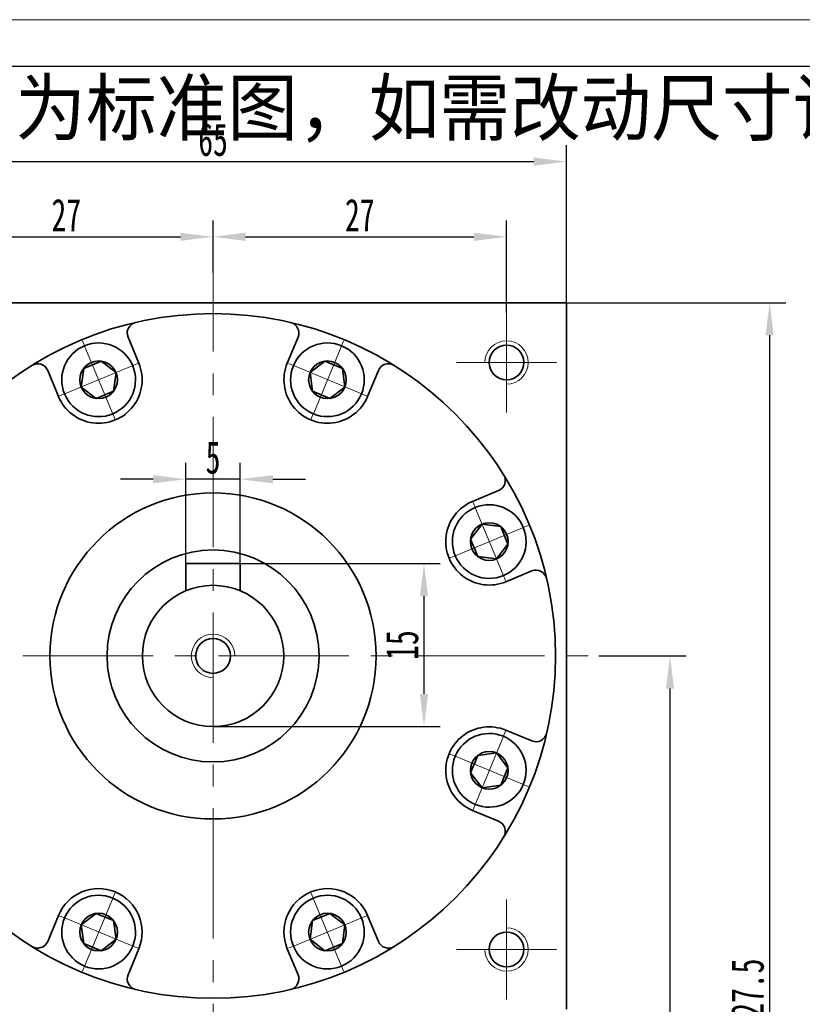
# Model space of a CAD drawing. Header units: millimetres. Extents: x 5 to 370, y 46 to 302.
# Tile 6 of 7: x 233 to 305, y 212 to 302. Entities that reach past the tile are written whole.
import ezdxf

# ---------------------------------------------------------------- set-up
doc = ezdxf.new("R2010")
doc.units = ezdxf.units.MM
doc.set_wipeout_variables(frame=1)
doc.header["$PDSIZE"] = -5
doc.linetypes.add('点画线', pattern=[18, 12, -2, 2, -2])
doc.layers.get('0').update_dxf_attribs({"lineweight": 35})
doc.layers.add('6文字层', color=3, linetype='Continuous')
for name, color, linetype, lineweight in [('中心线层', 1, '点画线', 18), ('图框_外框线', 7, 'Continuous', 18), ('尺寸线层', 3, 'Continuous', 18), ('粗实线层', 7, 'Continuous', 35)]:
    doc.layers.add(name, color=color, linetype=linetype, lineweight=lineweight)
doc.styles.add('标准', font='txt', dxfattribs={"width": 0.667})
doc.dimstyles.new('a4-1-1', dxfattribs={"dimtxt": 3, "dimasz": 3, "dimexe": 1.5, "dimexo": 0, "dimgap": 0.5, "dimtad": 1, "dimdec": 3, "dimdsep": 46, "dimtxsty": '标准', "dimblk": '_CAXARROW', "dimcen": 0, "dimdle": 4, "dimazin": 2, "dimtfac": 0.707107, "dimtdec": 3, "dimtix": 1, "dimtmove": 2, "dimatfit": 3, "dimfxl": 0, "dimfrac": 2, "dimtolj": 1, "dimtzin": 0, "dimarcsym": 0})

# ---------------------------------------------------------------- blocks, each defined once
blk = doc.blocks.new('_CAXARROW')
blk.add_hatch(color=0).paths.add_polyline_path([(0, 0), (-1, 0.125), (-1, -0.125)], flags=0)
blk = doc.blocks.new('*X34')
at = {"layer": 'Defpoints', "color": 0}
for p in [(250.981, 282.486), (250.981, 279.194), (223.981, 275.522)]:
    blk.add_point(p, dxfattribs=at)
at = {"layer": '尺寸线层', "color": 0, "linetype": 'Continuous', "lineweight": -2}
for p, q in [((223.981, 275.522), (223.981, 283.986)), ((250.981, 279.194), (250.981, 283.986)), ((226.981, 282.486), (247.981, 282.486))]:
    blk.add_line(p, q, dxfattribs=at)
at = {"layer": '尺寸线层', "color": 0, "lineweight": -2, "xscale": 3, "yscale": 3, "zscale": 3, "rotation": 180}
blk.add_blockref('_CAXARROW', (223.981, 282.486), dxfattribs=at)
at = {"layer": '尺寸线层', "color": 0, "lineweight": -2, "xscale": 3, "yscale": 3, "zscale": 3}
blk.add_blockref('_CAXARROW', (250.981, 282.486), dxfattribs=at)
at = {"layer": '尺寸线层', "color": 0, "insert": (237.481, 284.486), "char_height": 3, "attachment_point": 5, "style": '标准'}
blk.add_mtext('\\A1;27', dxfattribs=at)
blk = doc.blocks.new('*X35')
at = {"layer": 'Defpoints', "color": 0}
for p in [(277.981, 282.486), (250.981, 279.194), (277.981, 275.522)]:
    blk.add_point(p, dxfattribs=at)
at = {"layer": '尺寸线层', "color": 0, "linetype": 'Continuous', "lineweight": -2}
for p, q in [((250.981, 279.194), (250.981, 283.986)), ((277.981, 275.522), (277.981, 283.986)), ((253.981, 282.486), (274.981, 282.486))]:
    blk.add_line(p, q, dxfattribs=at)
at = {"layer": '尺寸线层', "color": 0, "lineweight": -2, "xscale": 3, "yscale": 3, "zscale": 3}
for p, rotation in [((250.981, 282.486), 179.9999999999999), ((277.981, 282.486), 359.9999999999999)]:
    blk.add_blockref('_CAXARROW', p, dxfattribs=dict(at, rotation=rotation))
at = {"layer": '尺寸线层', "color": 0, "insert": (264.481, 284.486), "char_height": 3, "attachment_point": 5, "style": '标准'}
blk.add_mtext('\\A1;27', dxfattribs=at)
blk = doc.blocks.new('*X39')
at = {"layer": 'Defpoints', "color": 0}
for p in [(283.481, 289.404), (218.481, 276.422), (283.481, 276.422)]:
    blk.add_point(p, dxfattribs=at)
at = {"layer": '尺寸线层', "color": 0, "linetype": 'Continuous', "lineweight": -2}
for p, q in [((218.481, 276.422), (218.481, 290.904)), ((283.481, 276.422), (283.481, 290.904)), ((221.481, 289.404), (280.481, 289.404))]:
    blk.add_line(p, q, dxfattribs=at)
at = {"layer": '尺寸线层', "color": 0, "lineweight": -2, "xscale": 3, "yscale": 3, "zscale": 3}
for p, rotation in [((218.481, 289.404), 179.9999999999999), ((283.481, 289.404), 359.9999999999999)]:
    blk.add_blockref('_CAXARROW', p, dxfattribs=dict(at, rotation=rotation))
at = {"layer": '尺寸线层', "color": 0, "insert": (250.981, 291.404), "char_height": 3, "attachment_point": 5, "style": '标准'}
blk.add_mtext('\\A1;65', dxfattribs=at)
blk = doc.blocks.new('*X40')
at = {"layer": 'Defpoints', "color": 0}
for p in [(286.481, 243.922), (256.481, 148.922), (293.014, 148.922)]:
    blk.add_point(p, dxfattribs=at)
at = {"layer": '尺寸线层', "color": 0, "linetype": 'Continuous', "lineweight": -2}
for p, q in [((286.481, 243.922), (294.514, 243.922)), ((293.014, 240.922), (293.014, 151.922)), ((256.481, 148.922), (294.514, 148.922))]:
    blk.add_line(p, q, dxfattribs=at)
at = {"layer": '尺寸线层', "color": 0, "lineweight": -2, "xscale": 3, "yscale": 3, "zscale": 3}
for p, rotation in [((293.014, 243.922), 90), ((293.014, 148.922), 270)]:
    blk.add_blockref('_CAXARROW', p, dxfattribs=dict(at, rotation=rotation))
at = {"layer": '尺寸线层', "color": 0, "insert": (291.014, 196.422), "char_height": 3, "attachment_point": 5, "rotation": 90, "style": '标准'}
blk.add_mtext('\\A1;95', dxfattribs=at)
blk = doc.blocks.new('*X41')
at = {"layer": 'Defpoints', "color": 0}
for p in [(283.481, 276.422), (256.481, 148.922), (302.179, 148.922)]:
    blk.add_point(p, dxfattribs=at)
at = {"layer": '尺寸线层', "color": 0, "linetype": 'Continuous', "lineweight": -2}
for p, q in [((283.481, 276.422), (303.679, 276.422)), ((302.179, 273.422), (302.179, 151.922)), ((256.481, 148.922), (303.679, 148.922))]:
    blk.add_line(p, q, dxfattribs=at)
at = {"layer": '尺寸线层', "color": 0, "lineweight": -2, "xscale": 3, "yscale": 3, "zscale": 3}
for p, rotation in [((302.179, 276.422), 90), ((302.179, 148.922), 270)]:
    blk.add_blockref('_CAXARROW', p, dxfattribs=dict(at, rotation=rotation))
at = {"layer": '尺寸线层', "color": 0, "insert": (300.161, 212.672), "char_height": 3, "attachment_point": 5, "rotation": 90, "style": '标准'}
blk.add_mtext('\\A1;127.5', dxfattribs=at)
blk = doc.blocks.new('*X43')
at = {"layer": 'Defpoints', "color": 0}
for p in [(253.481, 252.422), (250.981, 237.422), (270.385, 237.422)]:
    blk.add_point(p, dxfattribs=at)
at = {"layer": '尺寸线层', "color": 0, "linetype": 'Continuous', "lineweight": -2}
for p, q in [((253.481, 252.422), (271.885, 252.422)), ((270.385, 249.422), (270.385, 240.422)), ((250.981, 237.422), (271.885, 237.422))]:
    blk.add_line(p, q, dxfattribs=at)
at = {"layer": '尺寸线层', "color": 0, "lineweight": -2, "xscale": 3, "yscale": 3, "zscale": 3}
for p, rotation in [((270.385, 252.422), 90), ((270.385, 237.422), 270)]:
    blk.add_blockref('_CAXARROW', p, dxfattribs=dict(at, rotation=rotation))
at = {"layer": '尺寸线层', "color": 0, "insert": (268.377, 244.922), "char_height": 3, "attachment_point": 5, "rotation": 90, "style": '标准'}
blk.add_mtext('\\A1;15', dxfattribs=at)
blk = doc.blocks.new('*X44')
at = {"layer": 'Defpoints', "color": 0}
for p in [(248.481, 260.182), (248.481, 252.422), (253.481, 252.422)]:
    blk.add_point(p, dxfattribs=at)
at = {"layer": '尺寸线层', "color": 0, "linetype": 'Continuous', "lineweight": -2}
for p, q in [((248.481, 252.422), (248.481, 261.682)), ((253.481, 252.422), (253.481, 261.682)), ((245.481, 260.182), (242.481, 260.182)), ((253.481, 260.182), (248.481, 260.182)), ((256.481, 260.182), (259.481, 260.182))]:
    blk.add_line(p, q, dxfattribs=at)
at = {"layer": '尺寸线层', "color": 0, "lineweight": -2, "xscale": 3, "yscale": 3, "zscale": 3}
blk.add_blockref('_CAXARROW', (248.481, 260.182), dxfattribs=at)
at = {"layer": '尺寸线层', "color": 0, "lineweight": -2, "xscale": 3, "yscale": 3, "zscale": 3, "rotation": 180}
blk.add_blockref('_CAXARROW', (253.481, 260.182), dxfattribs=at)
at = {"layer": '尺寸线层', "color": 0, "insert": (250.981, 262.165), "char_height": 3, "attachment_point": 5, "style": '标准'}
blk.add_mtext('\\A1;5', dxfattribs=at)
blk = doc.blocks.new('*X45')
at = {"layer": '中心线层', "linetype": '点画线', "lineweight": 18}
for p, q in [((0, -3.89), (0, 3.89)), ((-3.89, 0), (3.89, 0))]:
    blk.add_line(p, q, dxfattribs=at)
at = {"layer": '粗实线层'}
for p, q in [((-1.732, 0), (-0.866, 1.5)), ((-0.866, 1.5), (0.866, 1.5)), ((1.732, 0), (0.866, 1.5)), ((1.732, 0), (0.866, 1.5)), ((-1.732, 0), (-0.866, -1.5)), ((1.732, 0), (0.866, -1.5)), ((-0.866, -1.5), (0.866, -1.5))]:
    blk.add_line(p, q, dxfattribs=at)
blk.add_circle((0, 0), 1.732, dxfattribs=at)
for start, end in [(0, 180), (180, 360)]:
    blk.add_arc((0, 0), 3.39, start, end, dxfattribs=at)
blk = doc.blocks.new('提示字样')
at = {"layer": '6文字层', "insert": (1.21, 11.52), "char_height": 10, "width": 317.6795, "attachment_point": 1}
blk.add_mtext('{\\C1;此图为标准图，如需改动尺寸请联系销售经理。}', dxfattribs=at)

msp = doc.modelspace()

# ---------------------------------------------------------------- linework, layer by layer
at = {"layer": '中心线层'}
for p, q in [((250.9808, 145.9217), (250.9808, 279.194)), ((277.9808, 275.5217), (277.9808, 266.3217)), ((273.3808, 270.9217), (282.5808, 270.9217)), ((215.4808, 243.9217), (286.4808, 243.9217)), ((277.9808, 221.5217), (277.9808, 212.3217)), ((282.5808, 216.9217), (273.3808, 216.9217))]:
    msp.add_line(p, q, dxfattribs=at)
at = {"layer": '粗实线层'}
for p, q in [((218.4808, 276.4217), (283.4808, 276.4217)), ((283.4808, 211.4217), (283.4808, 276.4217)), ((244.1525, 270.8592), (243.1623, 273.2496)), ((257.809, 270.8592), (258.7992, 273.2496)), ((236.7615, 267.7977), (235.7713, 270.1881)), ((265.2001, 267.7977), (266.1902, 270.1881)), ((274.8567, 258.1411), (277.2471, 259.1312)), ((253.4808, 252.4217), (248.4808, 252.4217)), ((248.4808, 252.4217), (248.4808, 249.9217)), ((253.4808, 252.4217), (253.4808, 249.9217)), ((277.9182, 250.75), (280.3086, 251.7402)), ((277.9182, 237.0935), (280.3086, 236.1033)), ((274.8567, 229.7024), (277.2471, 228.7123)), ((236.7615, 220.0458), (235.7713, 217.6554)), ((265.2001, 220.0458), (266.1902, 217.6554)), ((244.1525, 216.9843), (243.1623, 214.5939)), ((257.809, 216.9843), (258.7992, 214.5939))]:
    msp.add_line(p, q, dxfattribs=at)
for centre, radius in [((250.9808, 243.9217), 31.5), ((277.9808, 270.9217), 1.6), ((250.9808, 243.9217), 15), ((250.9808, 243.9217), 9.75), ((250.9808, 243.9217), 6.5), ((250.9808, 243.9217), 1.6), ((277.9808, 216.9217), 1.6)]:
    msp.add_circle(centre, radius, dxfattribs=at)
for centre, radius, start, end in [((244.0862, 273.6323), 1, 103.064537, 202.500054), ((257.8753, 273.6323), 1, 337.499946, 76.935463), ((234.8474, 269.8054), 1, 22.499946, 121.935463), ((240.457, 269.3284), 4, 202.5, 22.5), ((261.5046, 269.3284), 4, 157.5, 337.5), ((267.1141, 269.8054), 1, 58.064537, 157.500054), ((276.8645, 260.0551), 1, 292.499946, 31.935463), ((276.3875, 254.4455), 4, 112.5, 292.5), ((280.6913, 250.8163), 1, 13.064537, 112.500054), ((276.3875, 233.3979), 4, 67.5, 247.5), ((280.6913, 237.0272), 1, 247.499946, 346.935463), ((276.8645, 227.7884), 1, 328.064537, 67.500054), ((240.457, 218.5151), 4, 337.5, 157.5), ((261.5046, 218.5151), 4, 22.5, 202.5), ((234.8474, 218.038), 1, 238.064537, 337.500054), ((267.1141, 218.038), 1, 202.499946, 301.935463), ((244.0862, 214.2112), 1, 157.499946, 256.935463), ((257.8753, 214.2112), 1, 283.064537, 22.500054)]:
    msp.add_arc(centre, radius, start, end, dxfattribs=at)
at = {"layer": '粗实线层', "lineweight": 18}
for centre, start, end in [((277.9808, 270.9217), 270, 180), ((250.9808, 243.9217), 0, 270), ((277.9808, 216.9217), 180, 90)]:
    msp.add_arc(centre, 2, start, end, dxfattribs=at)

# ---------------------------------------------------------------- block references
at = {"layer": '粗实线层', "xscale": 0.5, "yscale": 0.5, "zscale": 0.5}
msp.add_blockref('提示字样', (219.187, 291.1095), dxfattribs=at)

# ---------------------------------------------------------------- dimensions: what is measured, and where the dimension line sits
at = {"layer": '尺寸线层'}
for base, p1, p2, picture, middle in [((283.4808, 289.4038), (218.4808, 276.4217), (283.4808, 276.4217), '*X39', (250.9808, 291.4038)), ((250.9808, 282.486), (223.9808, 275.5217), (250.9808, 279.194), '*X34', (237.4808, 284.486)), ((277.9808, 282.486), (250.9808, 279.194), (277.9808, 275.5217), '*X35', (264.4808, 284.486)), ((248.4808, 260.1824), (253.4808, 252.4217), (248.4808, 252.4217), '*X44', (250.9808, 262.1652))]:
    dim = msp.add_linear_dim(base=base, p1=p1, p2=p2, dimstyle='a4-1-1', override={"dimsah": 1, "dimtfill": 1, "dimtzin": 0}, dxfattribs=at)
    dim.commit()
    dim.dimension.update_dxf_attribs({"geometry": picture, "text_midpoint": middle})
for base, p1, p2, picture, middle in [((302.1786, 148.9217), (283.4808, 276.4217), (256.4808, 148.9217), '*X41', (300.1614, 212.6717)), ((270.3854, 237.4217), (253.4808, 252.4217), (250.9808, 237.4217), '*X43', (268.3768, 244.9217)), ((293.0136, 148.9217), (286.4808, 243.9217), (256.4808, 148.9217), '*X40', (291.0136, 196.4217))]:
    dim = msp.add_linear_dim(base=base, p1=p1, p2=p2, angle=270, dimstyle='a4-1-1', override={"dimsah": 1, "dimtfill": 1, "dimtzin": 0}, dxfattribs=at)
    dim.commit()
    dim.dimension.update_dxf_attribs({"geometry": picture, "text_midpoint": middle})

# ---------------------------------------------------------------- next in the draw order: wipeouts: each hides what was drawn before it
for points in [[(243.5889, 270.6257), (243.5808, 270.6451), (243.5726, 270.6645), (243.5642, 270.6838), (243.5557, 270.7031), (243.5471, 270.7223), (243.5384, 270.7415), (243.5296, 270.7606), (243.5206, 270.7796), (243.5116, 270.7986), (243.5024, 270.8176), (243.4931, 270.8365), (243.4836, 270.8553), (243.4741, 270.8741), (243.4645, 270.8928), (243.4547, 270.9114), (243.4448, 270.93), (243.4348, 270.9485), (243.4247, 270.967), (243.4144, 270.9854), (243.4041, 271.0037), (243.3936, 271.022), (243.3831, 271.0402), (243.3724, 271.0583), (243.3616, 271.0764), (243.3507, 271.0944), (243.3396, 271.1123), (243.3285, 271.1302), (243.3173, 271.148), (243.3059, 271.1657), (243.2944, 271.1834), (243.2944, 271.1834), (243.2058, 271.3123), (243.1114, 271.437), (243.0113, 271.5572), (242.9058, 271.6727), (242.795, 271.7832), (242.6793, 271.8884), (242.5588, 271.9882), (242.4339, 272.0823), (242.3047, 272.1706), (242.1716, 272.2528), (242.0349, 272.3288), (241.8948, 272.3984), (241.7516, 272.4615), (241.6057, 272.5179), (241.4573, 272.5675), (241.3068, 272.6102), (241.1545, 272.6459), (241.0007, 272.6745), (240.8458, 272.6961), (240.69, 272.7104), (240.5338, 272.7176), (240.3773, 272.7175), (240.2211, 272.7102), (240.0653, 272.6957), (239.9104, 272.6741), (239.7566, 272.6453), (239.6043, 272.6094), (239.4539, 272.5666), (239.3055, 272.5169), (239.1597, 272.4604), (239.1597, 272.4604), (239.0166, 272.3972), (238.8765, 272.3275), (238.7399, 272.2514), (238.6068, 272.169), (238.4778, 272.0807), (238.3529, 271.9864), (238.2325, 271.8865), (238.1169, 271.7812), (238.0062, 271.6706), (237.9008, 271.5551), (237.8008, 271.4348), (237.7064, 271.31), (237.6179, 271.181), (237.5355, 271.048), (237.4593, 270.9114), (237.3894, 270.7714), (237.3261, 270.6284), (237.2695, 270.4826), (237.2196, 270.3343), (237.1767, 270.1839), (237.1407, 270.0316), (237.1118, 269.8779), (237.09, 269.723), (237.0754, 269.5672), (237.068, 269.411), (237.0678, 269.2545), (237.0748, 269.0982), (237.089, 268.9425), (237.1104, 268.7875), (237.1389, 268.6337), (237.1389, 268.6337), (237.1433, 268.6131), (237.1478, 268.5925), (237.1524, 268.572), (237.1572, 268.5515), (237.1621, 268.531), (237.1671, 268.5106), (237.1723, 268.4901), (237.1775, 268.4698), (237.1829, 268.4494), (237.1884, 268.4291), (237.1941, 268.4088), (237.1999, 268.3886), (237.2058, 268.3684), (237.2118, 268.3482), (237.2179, 268.3281), (237.2242, 268.308), (237.2306, 268.2879), (237.2371, 268.2679), (237.2438, 268.2479), (237.2505, 268.228), (237.2574, 268.2081), (237.2645, 268.1883), (237.2716, 268.1685), (237.2789, 268.1487), (237.2863, 268.129), (237.2938, 268.1093), (237.3014, 268.0897), (237.3092, 268.0701), (237.317, 268.0506), (237.325, 268.0311), (237.325, 268.0311), (237.3972, 267.869), (237.4778, 267.7109), (237.5665, 267.5572), (237.6632, 267.4083), (237.7675, 267.2647), (237.8792, 267.1268), (237.998, 266.9949), (238.1235, 266.8694), (238.2553, 266.7506), (238.3933, 266.639), (238.5369, 266.5346), (238.6857, 266.438), (238.8394, 266.3492), (238.9975, 266.2687), (239.1597, 266.1965), (239.3254, 266.1329), (239.4942, 266.078), (239.6656, 266.0321), (239.8392, 265.9952), (240.0145, 265.9674), (240.191, 265.9489), (240.3682, 265.9396), (240.5457, 265.9396), (240.7229, 265.9489), (240.8995, 265.9674), (241.0748, 265.9952), (241.2484, 266.0321), (241.4198, 266.078), (241.5886, 266.1329), (241.7543, 266.1965), (241.7543, 266.1965), (241.9164, 266.2687), (242.0745, 266.3492), (242.2282, 266.438), (242.3771, 266.5346), (242.5207, 266.639), (242.6586, 266.7506), (242.7905, 266.8694), (242.916, 266.9949), (243.0347, 267.1268), (243.1464, 267.2647), (243.2508, 267.4083), (243.3474, 267.5572), (243.4362, 267.7109), (243.5167, 267.869), (243.5889, 268.0311), (243.6525, 268.1968), (243.7074, 268.3656), (243.7533, 268.537), (243.7902, 268.7106), (243.818, 268.8859), (243.8365, 269.0624), (243.8458, 269.2397), (243.8458, 269.4172), (243.8365, 269.5944), (243.818, 269.7709), (243.7902, 269.9462), (243.7533, 270.1198), (243.7074, 270.2912), (243.6525, 270.46)], [(264.6365, 268.0311), (264.6445, 268.0506), (264.6524, 268.0701), (264.6601, 268.0897), (264.6678, 268.1093), (264.6753, 268.129), (264.6827, 268.1487), (264.6899, 268.1685), (264.6971, 268.1883), (264.7041, 268.2081), (264.711, 268.228), (264.7178, 268.2479), (264.7244, 268.2679), (264.7309, 268.2879), (264.7373, 268.308), (264.7436, 268.3281), (264.7498, 268.3482), (264.7558, 268.3684), (264.7617, 268.3886), (264.7674, 268.4088), (264.7731, 268.4291), (264.7786, 268.4494), (264.784, 268.4698), (264.7893, 268.4901), (264.7944, 268.5106), (264.7994, 268.531), (264.8043, 268.5515), (264.8091, 268.572), (264.8137, 268.5925), (264.8182, 268.6131), (264.8226, 268.6337), (264.8226, 268.6337), (264.8511, 268.7875), (264.8725, 268.9425), (264.8867, 269.0982), (264.8938, 269.2545), (264.8936, 269.411), (264.8861, 269.5672), (264.8715, 269.723), (264.8497, 269.8779), (264.8208, 270.0316), (264.7849, 270.1839), (264.7419, 270.3343), (264.692, 270.4826), (264.6354, 270.6284), (264.5721, 270.7714), (264.5023, 270.9114), (264.426, 271.048), (264.3436, 271.181), (264.2551, 271.31), (264.1608, 271.4348), (264.0608, 271.5551), (263.9553, 271.6706), (263.8447, 271.7812), (263.729, 271.8865), (263.6086, 271.9864), (263.4838, 272.0807), (263.3547, 272.169), (263.2217, 272.2514), (263.085, 272.3275), (262.945, 272.3972), (262.8019, 272.4604), (262.8019, 272.4604), (262.656, 272.5169), (262.5077, 272.5666), (262.3572, 272.6094), (262.2049, 272.6453), (262.0512, 272.6741), (261.8962, 272.6957), (261.7405, 272.7102), (261.5842, 272.7175), (261.4278, 272.7176), (261.2715, 272.7104), (261.1157, 272.6961), (260.9608, 272.6745), (260.807, 272.6459), (260.6547, 272.6102), (260.5042, 272.5675), (260.3558, 272.5179), (260.2099, 272.4615), (260.0668, 272.3984), (259.9267, 272.3288), (259.7899, 272.2528), (259.6568, 272.1706), (259.5277, 272.0823), (259.4027, 271.9882), (259.2823, 271.8884), (259.1665, 271.7832), (259.0558, 271.6727), (258.9502, 271.5572), (258.8501, 271.437), (258.7557, 271.3123), (258.6671, 271.1834), (258.6671, 271.1834), (258.6556, 271.1657), (258.6443, 271.148), (258.633, 271.1302), (258.6219, 271.1123), (258.6109, 271.0944), (258.6, 271.0764), (258.5892, 271.0583), (258.5785, 271.0402), (258.5679, 271.022), (258.5574, 271.0037), (258.5471, 270.9854), (258.5369, 270.967), (258.5267, 270.9485), (258.5167, 270.93), (258.5069, 270.9114), (258.4971, 270.8928), (258.4874, 270.8741), (258.4779, 270.8553), (258.4685, 270.8365), (258.4592, 270.8176), (258.45, 270.7986), (258.4409, 270.7796), (258.4319, 270.7606), (258.4231, 270.7415), (258.4144, 270.7223), (258.4058, 270.7031), (258.3973, 270.6838), (258.389, 270.6645), (258.3807, 270.6451), (258.3726, 270.6257), (258.3726, 270.6257), (258.309, 270.46), (258.2542, 270.2912), (258.2082, 270.1198), (258.1713, 269.9462), (258.1436, 269.7709), (258.125, 269.5944), (258.1157, 269.4172), (258.1157, 269.2397), (258.125, 269.0624), (258.1436, 268.8859), (258.1713, 268.7106), (258.2082, 268.537), (258.2542, 268.3656), (258.309, 268.1968), (258.3726, 268.0311), (258.4448, 267.869), (258.5254, 267.7109), (258.6141, 267.5572), (258.7108, 267.4083), (258.8151, 267.2647), (258.9268, 267.1268), (259.0455, 266.9949), (259.171, 266.8694), (259.3029, 266.7506), (259.4409, 266.639), (259.5844, 266.5346), (259.7333, 266.438), (259.887, 266.3492), (260.0451, 266.2687), (260.2073, 266.1965), (260.2073, 266.1965), (260.373, 266.1329), (260.5417, 266.078), (260.7132, 266.0321), (260.8868, 265.9952), (261.0621, 265.9674), (261.2386, 265.9489), (261.4158, 265.9396), (261.5933, 265.9396), (261.7705, 265.9489), (261.947, 265.9674), (262.1223, 265.9952), (262.2959, 266.0321), (262.4674, 266.078), (262.6362, 266.1329), (262.8019, 266.1965), (262.964, 266.2687), (263.1221, 266.3492), (263.2758, 266.438), (263.4247, 266.5346), (263.5683, 266.639), (263.7062, 266.7506), (263.8381, 266.8694), (263.9636, 266.9949), (264.0823, 267.1268), (264.194, 267.2647), (264.2983, 267.4083), (264.395, 267.5572), (264.4838, 267.7109), (264.5643, 267.869)], [(277.6848, 251.3136), (277.7042, 251.3217), (277.7235, 251.3299), (277.7429, 251.3383), (277.7621, 251.3468), (277.7814, 251.3554), (277.8005, 251.3641), (277.8196, 251.3729), (277.8387, 251.3819), (277.8577, 251.3909), (277.8766, 251.4001), (277.8955, 251.4094), (277.9143, 251.4189), (277.9331, 251.4284), (277.9518, 251.4381), (277.9704, 251.4478), (277.989, 251.4577), (278.0076, 251.4677), (278.026, 251.4778), (278.0444, 251.4881), (278.0627, 251.4984), (278.081, 251.5089), (278.0992, 251.5194), (278.1174, 251.5301), (278.1354, 251.5409), (278.1534, 251.5518), (278.1714, 251.5629), (278.1892, 251.574), (278.207, 251.5852), (278.2248, 251.5966), (278.2424, 251.6081), (278.2424, 251.6081), (278.3713, 251.6967), (278.496, 251.7911), (278.6163, 251.8912), (278.7317, 251.9968), (278.8422, 252.1075), (278.9474, 252.2232), (279.0472, 252.3437), (279.1414, 252.4687), (279.2296, 252.5978), (279.3119, 252.7309), (279.3878, 252.8676), (279.4574, 253.0077), (279.5205, 253.1509), (279.5769, 253.2968), (279.6265, 253.4452), (279.6692, 253.5957), (279.7049, 253.748), (279.7336, 253.9018), (279.7551, 254.0567), (279.7694, 254.2125), (279.7766, 254.3688), (279.7765, 254.5252), (279.7692, 254.6815), (279.7548, 254.8372), (279.7331, 254.9921), (279.7043, 255.1459), (279.6685, 255.2982), (279.6256, 255.4486), (279.5759, 255.597), (279.5194, 255.7428), (279.5194, 255.7428), (279.4562, 255.8859), (279.3865, 256.026), (279.3104, 256.1626), (279.2281, 256.2957), (279.1397, 256.4247), (279.0455, 256.5496), (278.9456, 256.67), (278.8402, 256.7856), (278.7296, 256.8963), (278.6141, 257.0017), (278.4938, 257.1017), (278.369, 257.1961), (278.24, 257.2846), (278.1071, 257.367), (277.9704, 257.4432), (277.8305, 257.5131), (277.6874, 257.5764), (277.5416, 257.633), (277.3933, 257.6829), (277.2429, 257.7258), (277.0906, 257.7618), (276.9369, 257.7907), (276.782, 257.8125), (276.6262, 257.8271), (276.47, 257.8345), (276.3136, 257.8347), (276.1573, 257.8277), (276.0015, 257.8135), (275.8465, 257.7921), (275.6927, 257.7636), (275.6927, 257.7636), (275.6721, 257.7592), (275.6516, 257.7547), (275.631, 257.7501), (275.6105, 257.7453), (275.59, 257.7404), (275.5696, 257.7354), (275.5492, 257.7303), (275.5288, 257.725), (275.5084, 257.7196), (275.4881, 257.7141), (275.4679, 257.7084), (275.4476, 257.7026), (275.4274, 257.6967), (275.4072, 257.6907), (275.3871, 257.6846), (275.367, 257.6783), (275.3469, 257.6719), (275.3269, 257.6654), (275.307, 257.6587), (275.287, 257.652), (275.2671, 257.6451), (275.2473, 257.638), (275.2275, 257.6309), (275.2077, 257.6236), (275.188, 257.6162), (275.1683, 257.6087), (275.1487, 257.6011), (275.1292, 257.5934), (275.1096, 257.5855), (275.0902, 257.5775), (275.0902, 257.5775), (274.928, 257.5053), (274.7699, 257.4247), (274.6162, 257.336), (274.4673, 257.2393), (274.3238, 257.135), (274.1858, 257.0233), (274.0539, 256.9046), (273.9284, 256.7791), (273.8097, 256.6472), (273.698, 256.5092), (273.5937, 256.3656), (273.497, 256.2168), (273.4083, 256.0631), (273.3277, 255.905), (273.2555, 255.7428), (273.1919, 255.5771), (273.1371, 255.4083), (273.0911, 255.2369), (273.0542, 255.0633), (273.0265, 254.888), (273.0079, 254.7115), (272.9986, 254.5343), (272.9986, 254.3568), (273.0079, 254.1796), (273.0265, 254.003), (273.0542, 253.8278), (273.0911, 253.6542), (273.1371, 253.4827), (273.1919, 253.3139), (273.2555, 253.1482), (273.2555, 253.1482), (273.3277, 252.9861), (273.4083, 252.828), (273.497, 252.6743), (273.5937, 252.5254), (273.698, 252.3818), (273.8097, 252.2439), (273.9284, 252.112), (274.0539, 251.9865), (274.1858, 251.8678), (274.3238, 251.7561), (274.4673, 251.6517), (274.6162, 251.5551), (274.7699, 251.4663), (274.928, 251.3858), (275.0902, 251.3136), (275.2558, 251.25), (275.4246, 251.1951), (275.5961, 251.1492), (275.7697, 251.1123), (275.945, 251.0845), (276.1215, 251.066), (276.2987, 251.0567), (276.4762, 251.0567), (276.6534, 251.066), (276.8299, 251.0845), (277.0052, 251.1123), (277.1788, 251.1492), (277.3503, 251.1951), (277.5191, 251.25)], [(275.0902, 230.266), (275.1096, 230.258), (275.1292, 230.2501), (275.1487, 230.2424), (275.1683, 230.2347), (275.188, 230.2272), (275.2077, 230.2198), (275.2275, 230.2126), (275.2473, 230.2054), (275.2671, 230.1984), (275.287, 230.1915), (275.307, 230.1847), (275.3269, 230.1781), (275.3469, 230.1716), (275.367, 230.1652), (275.3871, 230.1589), (275.4072, 230.1528), (275.4274, 230.1467), (275.4476, 230.1408), (275.4679, 230.1351), (275.4881, 230.1294), (275.5084, 230.1239), (275.5288, 230.1185), (275.5492, 230.1132), (275.5696, 230.1081), (275.59, 230.1031), (275.6105, 230.0982), (275.631, 230.0934), (275.6516, 230.0888), (275.6721, 230.0843), (275.6927, 230.0799), (275.6927, 230.0799), (275.8465, 230.0514), (276.0015, 230.03), (276.1573, 230.0158), (276.3136, 230.0087), (276.47, 230.0089), (276.6262, 230.0164), (276.782, 230.031), (276.9369, 230.0528), (277.0906, 230.0817), (277.2429, 230.1176), (277.3933, 230.1606), (277.5416, 230.2105), (277.6874, 230.2671), (277.8305, 230.3304), (277.9704, 230.4002), (278.1071, 230.4765), (278.24, 230.5589), (278.369, 230.6474), (278.4938, 230.7417), (278.6141, 230.8417), (278.7296, 230.9472), (278.8402, 231.0578), (278.9456, 231.1735), (279.0455, 231.2939), (279.1397, 231.4187), (279.2281, 231.5478), (279.3104, 231.6808), (279.3865, 231.8175), (279.4562, 231.9575), (279.5194, 232.1006), (279.5194, 232.1006), (279.5759, 232.2465), (279.6256, 232.3948), (279.6685, 232.5453), (279.7043, 232.6976), (279.7331, 232.8513), (279.7548, 233.0063), (279.7692, 233.162), (279.7765, 233.3183), (279.7766, 233.4747), (279.7694, 233.631), (279.7551, 233.7868), (279.7336, 233.9417), (279.7049, 234.0955), (279.6692, 234.2478), (279.6265, 234.3983), (279.5769, 234.5467), (279.5205, 234.6926), (279.4574, 234.8357), (279.3878, 234.9758), (279.3119, 235.1126), (279.2296, 235.2457), (279.1414, 235.3748), (279.0472, 235.4998), (278.9474, 235.6202), (278.8422, 235.736), (278.7317, 235.8467), (278.6163, 235.9523), (278.496, 236.0524), (278.3713, 236.1468), (278.2424, 236.2354), (278.2424, 236.2354), (278.2248, 236.2469), (278.207, 236.2582), (278.1892, 236.2695), (278.1714, 236.2806), (278.1534, 236.2916), (278.1354, 236.3025), (278.1174, 236.3133), (278.0992, 236.324), (278.081, 236.3346), (278.0627, 236.3451), (278.0444, 236.3554), (278.026, 236.3656), (278.0076, 236.3758), (277.989, 236.3858), (277.9704, 236.3957), (277.9518, 236.4054), (277.9331, 236.4151), (277.9143, 236.4246), (277.8955, 236.434), (277.8766, 236.4433), (277.8577, 236.4525), (277.8387, 236.4616), (277.8196, 236.4706), (277.8005, 236.4794), (277.7814, 236.4881), (277.7621, 236.4967), (277.7429, 236.5052), (277.7235, 236.5135), (277.7042, 236.5218), (277.6848, 236.5299), (277.6848, 236.5299), (277.5191, 236.5935), (277.3503, 236.6483), (277.1788, 236.6943), (277.0052, 236.7312), (276.8299, 236.7589), (276.6534, 236.7775), (276.4762, 236.7868), (276.2987, 236.7868), (276.1215, 236.7775), (275.945, 236.7589), (275.7697, 236.7312), (275.5961, 236.6943), (275.4246, 236.6483), (275.2558, 236.5935), (275.0902, 236.5299), (274.928, 236.4577), (274.7699, 236.3771), (274.6162, 236.2884), (274.4673, 236.1917), (274.3238, 236.0874), (274.1858, 235.9757), (274.0539, 235.857), (273.9284, 235.7315), (273.8097, 235.5996), (273.698, 235.4616), (273.5937, 235.3181), (273.497, 235.1692), (273.4083, 235.0155), (273.3277, 234.8574), (273.2555, 234.6952), (273.2555, 234.6952), (273.1919, 234.5295), (273.1371, 234.3608), (273.0911, 234.1893), (273.0542, 234.0157), (273.0265, 233.8404), (273.0079, 233.6639), (272.9986, 233.4867), (272.9986, 233.3092), (273.0079, 233.132), (273.0265, 232.9555), (273.0542, 232.7802), (273.0911, 232.6066), (273.1371, 232.4351), (273.1919, 232.2663), (273.2555, 232.1006), (273.3277, 231.9385), (273.4083, 231.7804), (273.497, 231.6267), (273.5937, 231.4778), (273.698, 231.3342), (273.8097, 231.1963), (273.9284, 231.0644), (274.0539, 230.9389), (274.1858, 230.8202), (274.3238, 230.7085), (274.4673, 230.6042), (274.6162, 230.5075), (274.7699, 230.4188), (274.928, 230.3382)], [(237.325, 219.8123), (237.317, 219.7929), (237.3092, 219.7734), (237.3014, 219.7538), (237.2938, 219.7342), (237.2863, 219.7145), (237.2789, 219.6948), (237.2716, 219.675), (237.2645, 219.6552), (237.2574, 219.6354), (237.2505, 219.6155), (237.2438, 219.5955), (237.2371, 219.5756), (237.2306, 219.5556), (237.2242, 219.5355), (237.2179, 219.5154), (237.2118, 219.4953), (237.2058, 219.4751), (237.1999, 219.4549), (237.1941, 219.4347), (237.1884, 219.4144), (237.1829, 219.3941), (237.1775, 219.3737), (237.1723, 219.3533), (237.1671, 219.3329), (237.1621, 219.3125), (237.1572, 219.292), (237.1524, 219.2715), (237.1478, 219.251), (237.1433, 219.2304), (237.1389, 219.2098), (237.1389, 219.2098), (237.1104, 219.056), (237.089, 218.901), (237.0748, 218.7452), (237.0678, 218.589), (237.068, 218.4325), (237.0754, 218.2763), (237.09, 218.1205), (237.1118, 217.9656), (237.1407, 217.8119), (237.1767, 217.6596), (237.2196, 217.5092), (237.2695, 217.3609), (237.3261, 217.2151), (237.3894, 217.072), (237.4593, 216.9321), (237.5355, 216.7955), (237.6179, 216.6625), (237.7064, 216.5335), (237.8008, 216.4087), (237.9008, 216.2884), (238.0062, 216.1729), (238.1169, 216.0623), (238.2325, 215.9569), (238.3529, 215.8571), (238.4778, 215.7628), (238.6068, 215.6744), (238.7399, 215.5921), (238.8765, 215.516), (239.0166, 215.4463), (239.1597, 215.3831), (239.1597, 215.3831), (239.3055, 215.3266), (239.4539, 215.2769), (239.6043, 215.234), (239.7566, 215.1982), (239.9104, 215.1694), (240.0653, 215.1478), (240.2211, 215.1333), (240.3773, 215.126), (240.5338, 215.1259), (240.69, 215.1331), (240.8458, 215.1474), (241.0007, 215.1689), (241.1545, 215.1976), (241.3068, 215.2333), (241.4573, 215.276), (241.6057, 215.3256), (241.7516, 215.382), (241.8948, 215.4451), (242.0349, 215.5147), (242.1716, 215.5906), (242.3047, 215.6729), (242.4339, 215.7611), (242.5588, 215.8553), (242.6793, 215.9551), (242.795, 216.0603), (242.9058, 216.1708), (243.0113, 216.2863), (243.1114, 216.4065), (243.2058, 216.5312), (243.2944, 216.6601), (243.2944, 216.6601), (243.3059, 216.6778), (243.3173, 216.6955), (243.3285, 216.7133), (243.3396, 216.7311), (243.3507, 216.7491), (243.3616, 216.7671), (243.3724, 216.7852), (243.3831, 216.8033), (243.3936, 216.8215), (243.4041, 216.8398), (243.4144, 216.8581), (243.4247, 216.8765), (243.4348, 216.895), (243.4448, 216.9135), (243.4547, 216.9321), (243.4645, 216.9507), (243.4741, 216.9694), (243.4836, 216.9882), (243.4931, 217.007), (243.5024, 217.0259), (243.5116, 217.0448), (243.5206, 217.0638), (243.5296, 217.0829), (243.5384, 217.102), (243.5471, 217.1211), (243.5557, 217.1404), (243.5642, 217.1596), (243.5726, 217.179), (243.5808, 217.1983), (243.5889, 217.2178), (243.5889, 217.2178), (243.6525, 217.3834), (243.7074, 217.5522), (243.7533, 217.7237), (243.7902, 217.8973), (243.818, 218.0726), (243.8365, 218.2491), (243.8458, 218.4263), (243.8458, 218.6038), (243.8365, 218.781), (243.818, 218.9575), (243.7902, 219.1328), (243.7533, 219.3064), (243.7074, 219.4779), (243.6525, 219.6467), (243.5889, 219.8123), (243.5167, 219.9745), (243.4362, 220.1326), (243.3474, 220.2863), (243.2508, 220.4352), (243.1464, 220.5788), (243.0347, 220.7167), (242.916, 220.8486), (242.7905, 220.9741), (242.6586, 221.0928), (242.5207, 221.2045), (242.3771, 221.3088), (242.2282, 221.4055), (242.0745, 221.4942), (241.9164, 221.5748), (241.7543, 221.647), (241.7543, 221.647), (241.5886, 221.7106), (241.4198, 221.7654), (241.2484, 221.8114), (241.0748, 221.8483), (240.8995, 221.876), (240.7229, 221.8946), (240.5457, 221.9039), (240.3682, 221.9039), (240.191, 221.8946), (240.0145, 221.876), (239.8392, 221.8483), (239.6656, 221.8114), (239.4942, 221.7654), (239.3254, 221.7106), (239.1597, 221.647), (238.9975, 221.5748), (238.8394, 221.4942), (238.6857, 221.4055), (238.5369, 221.3088), (238.3933, 221.2045), (238.2553, 221.0928), (238.1235, 220.9741), (237.998, 220.8486), (237.8792, 220.7167), (237.7675, 220.5788), (237.6632, 220.4352), (237.5665, 220.2863), (237.4778, 220.1326), (237.3972, 219.9745)], [(258.3726, 217.2178), (258.3807, 217.1983), (258.389, 217.179), (258.3973, 217.1596), (258.4058, 217.1404), (258.4144, 217.1211), (258.4231, 217.102), (258.4319, 217.0829), (258.4409, 217.0638), (258.45, 217.0448), (258.4592, 217.0259), (258.4685, 217.007), (258.4779, 216.9882), (258.4874, 216.9694), (258.4971, 216.9507), (258.5069, 216.9321), (258.5167, 216.9135), (258.5267, 216.895), (258.5369, 216.8765), (258.5471, 216.8581), (258.5574, 216.8398), (258.5679, 216.8215), (258.5785, 216.8033), (258.5892, 216.7852), (258.6, 216.7671), (258.6109, 216.7491), (258.6219, 216.7311), (258.633, 216.7133), (258.6443, 216.6955), (258.6556, 216.6778), (258.6671, 216.6601), (258.6671, 216.6601), (258.7557, 216.5312), (258.8501, 216.4065), (258.9502, 216.2863), (259.0558, 216.1708), (259.1665, 216.0603), (259.2823, 215.9551), (259.4027, 215.8553), (259.5277, 215.7611), (259.6568, 215.6729), (259.7899, 215.5906), (259.9267, 215.5147), (260.0668, 215.4451), (260.2099, 215.382), (260.3558, 215.3256), (260.5042, 215.276), (260.6547, 215.2333), (260.807, 215.1976), (260.9608, 215.1689), (261.1157, 215.1474), (261.2715, 215.1331), (261.4278, 215.1259), (261.5842, 215.126), (261.7405, 215.1333), (261.8962, 215.1478), (262.0512, 215.1694), (262.2049, 215.1982), (262.3572, 215.234), (262.5077, 215.2769), (262.656, 215.3266), (262.8019, 215.3831), (262.8019, 215.3831), (262.945, 215.4463), (263.085, 215.516), (263.2217, 215.5921), (263.3547, 215.6744), (263.4838, 215.7628), (263.6086, 215.8571), (263.729, 215.9569), (263.8447, 216.0623), (263.9553, 216.1729), (264.0608, 216.2884), (264.1608, 216.4087), (264.2551, 216.5335), (264.3436, 216.6625), (264.426, 216.7955), (264.5023, 216.9321), (264.5721, 217.072), (264.6354, 217.2151), (264.692, 217.3609), (264.7419, 217.5092), (264.7849, 217.6596), (264.8208, 217.8119), (264.8497, 217.9656), (264.8715, 218.1205), (264.8861, 218.2763), (264.8936, 218.4325), (264.8938, 218.589), (264.8867, 218.7452), (264.8725, 218.901), (264.8511, 219.056), (264.8226, 219.2098), (264.8226, 219.2098), (264.8182, 219.2304), (264.8137, 219.251), (264.8091, 219.2715), (264.8043, 219.292), (264.7994, 219.3125), (264.7944, 219.3329), (264.7893, 219.3533), (264.784, 219.3737), (264.7786, 219.3941), (264.7731, 219.4144), (264.7674, 219.4347), (264.7617, 219.4549), (264.7558, 219.4751), (264.7498, 219.4953), (264.7436, 219.5154), (264.7373, 219.5355), (264.7309, 219.5556), (264.7244, 219.5756), (264.7178, 219.5955), (264.711, 219.6155), (264.7041, 219.6354), (264.6971, 219.6552), (264.6899, 219.675), (264.6827, 219.6948), (264.6753, 219.7145), (264.6678, 219.7342), (264.6601, 219.7538), (264.6524, 219.7734), (264.6445, 219.7929), (264.6365, 219.8123), (264.6365, 219.8123), (264.5643, 219.9745), (264.4838, 220.1326), (264.395, 220.2863), (264.2983, 220.4352), (264.194, 220.5788), (264.0823, 220.7167), (263.9636, 220.8486), (263.8381, 220.9741), (263.7062, 221.0928), (263.5683, 221.2045), (263.4247, 221.3088), (263.2758, 221.4055), (263.1221, 221.4942), (262.964, 221.5748), (262.8019, 221.647), (262.6362, 221.7106), (262.4674, 221.7654), (262.2959, 221.8114), (262.1223, 221.8483), (261.947, 221.876), (261.7705, 221.8946), (261.5933, 221.9039), (261.4158, 221.9039), (261.2386, 221.8946), (261.0621, 221.876), (260.8868, 221.8483), (260.7132, 221.8114), (260.5417, 221.7654), (260.373, 221.7106), (260.2073, 221.647), (260.2073, 221.647), (260.0451, 221.5748), (259.887, 221.4942), (259.7333, 221.4055), (259.5844, 221.3088), (259.4409, 221.2045), (259.3029, 221.0928), (259.171, 220.9741), (259.0455, 220.8486), (258.9268, 220.7167), (258.8151, 220.5788), (258.7108, 220.4352), (258.6141, 220.2863), (258.5254, 220.1326), (258.4448, 219.9745), (258.3726, 219.8123), (258.309, 219.6467), (258.2542, 219.4779), (258.2082, 219.3064), (258.1713, 219.1328), (258.1436, 218.9575), (258.125, 218.781), (258.1157, 218.6038), (258.1157, 218.4263), (258.125, 218.2491), (258.1436, 218.0726), (258.1713, 217.8973), (258.2082, 217.7237), (258.2542, 217.5522), (258.309, 217.3834)]]:
    msp.add_wipeout(points).dxf.layer = '粗实线层'

# ---------------------------------------------------------------- next in the draw order: linework, layer by layer
at = {"layer": '图框_外框线', "color": 3}
msp.add_lwpolyline([(6.7097, 45.7945), (369.6722, 45.7945), (369.6722, 302.4608), (6.7097, 302.4608)], close=True, dxfattribs=at)
at = {"layer": '图框_外框线', "color": 3, "lineweight": 25}
msp.add_lwpolyline([(28.3146, 50.1155), (365.3512, 50.1155), (365.3512, 298.1399), (28.3146, 298.1399)], close=True, dxfattribs=at)

# ---------------------------------------------------------------- next in the draw order: block references
at = {"layer": '粗实线层'}
for p, rotation in [((240.457, 269.3284), 22.5), ((261.5046, 269.3284), 337.5000000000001), ((276.3875, 254.4455), 292.5000000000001), ((276.3875, 233.3979), 247.5000000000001), ((240.457, 218.5151), 157.5000000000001), ((261.5046, 218.5151), 202.5)]:
    msp.add_blockref('*X45', p, dxfattribs=dict(at, rotation=rotation))

doc.saveas('drawing.dxf')
